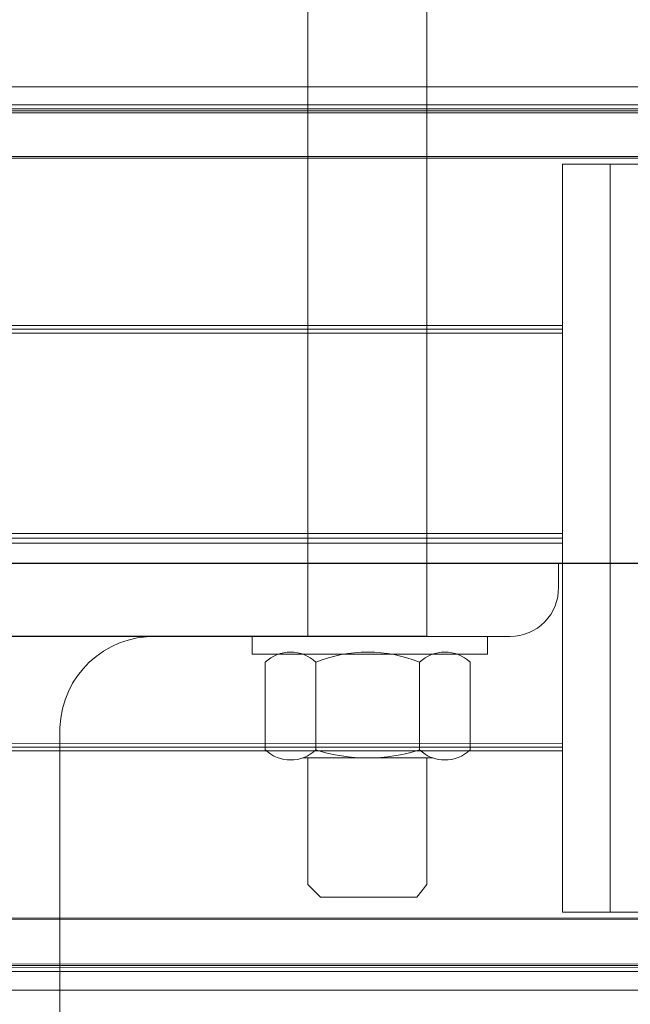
# Model space of a CAD drawing. Header units: feet. Extents: x 0 to 152508, y 0 to 59434.
# Tile 103 of 114: x 152352.684 to 152352.952, y 59421.686 to 59422.118. Entities that reach past the tile are written whole.
import ezdxf

# ---------------------------------------------------------------- set-up
doc = ezdxf.new("R2010")
doc.units = ezdxf.units.FT
doc.header["$LTSCALE"] = 0.1
doc.header["$MEASUREMENT"] = 0
for name, color, linetype, lineweight in [('Bridge plan$0$105523BL701 - SC_Scratch9', 252, 'Continuous', 0), ('Bridge plan$0$BR_P_Rail_Object', 251, 'Continuous', 30), ('Bridge plan$0$SC_Scratch7', 252, 'Continuous', 0), ('Bridge plan$0$VG_P_Cells', 252, 'Continuous', 13)]:
    doc.layers.add(name, color=color, linetype=linetype, lineweight=lineweight)
doc.layers.add('Bridge plan$0$SC_Scratch9', color=252, linetype='Continuous', lineweight=0, transparency=0.6)

# ---------------------------------------------------------------- blocks, each defined once
blk = doc.blocks.new('Bridge plan$0$HIGH ST SCREENWALL_13 PANEL PLAN_2')
at = {"layer": 'Bridge plan$0$SC_Scratch7', "lineweight": 0}
for p, q in [((-36.3723122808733, 0.2305910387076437), (-32.38273692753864, 0.2304616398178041)), ((-34.31151960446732, 0.2209378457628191), (-32.53898692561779, 0.220880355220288)), ((-34.31145905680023, 0.2226701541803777), (-32.54025560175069, 0.2226127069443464)), ((-32.55461195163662, 0.2191470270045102), (-34.31158020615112, 0.2192040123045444)), ((-32.55461192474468, 0.219967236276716), (-34.31155153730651, 0.2200242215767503)), ((-32.55461259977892, 0.1991339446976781), (-34.31227972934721, 0.1991909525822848)), ((-32.55461257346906, 0.1999541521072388), (-34.3122510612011, 0.2000111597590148)), ((-32.67252911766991, 0.1965336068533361), (-32.67253975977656, -0.1315907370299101)), ((-32.67252911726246, 0.1965336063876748), (-32.67253975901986, -0.1315907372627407)), ((-32.65169582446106, 0.1965329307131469), (-32.67252911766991, 0.1965336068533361)), ((-32.6516958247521, 0.1965329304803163), (-32.67252911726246, 0.1965336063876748)), ((-32.65169582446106, 0.1965329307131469), (-32.65170646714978, -0.131591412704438)), ((-32.6516958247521, 0.1965329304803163), (-32.65170646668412, -0.1315914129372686)), ((-32.49532310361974, 0.1965278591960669), (-32.6516958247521, 0.1965329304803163)), ((-32.49532310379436, 0.1965278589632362), (-32.65169582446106, 0.1965329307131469)), ((-32.67253141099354, 0.1258045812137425), (-33.03653765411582, 0.1258163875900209)), ((-32.67253151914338, 0.1224712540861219), (-33.03659413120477, 0.1224830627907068)), ((-32.67253146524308, 0.1241379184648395), (-33.03638596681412, 0.1241497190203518)), ((-32.67253436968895, 0.03459602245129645), (-33.7033475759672, 0.03462945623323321)), ((-32.67253450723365, 0.03034684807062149), (-33.70334771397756, 0.03038028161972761)), ((-32.67253443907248, 0.03247143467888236), (-33.70305320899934, 0.03250485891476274)), ((-32.67253735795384, -0.05752838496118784), (-33.03659996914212, -0.05751657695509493)), ((-32.67253741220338, -0.05919504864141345), (-33.03639191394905, -0.05918324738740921)), ((-32.67253746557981, -0.0608617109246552), (-33.03654370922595, -0.06084990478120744)), ((-32.65170646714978, -0.131591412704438), (-32.67253975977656, -0.1315907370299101)), ((-32.65170646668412, -0.1315914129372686), (-32.67253975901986, -0.1315907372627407)), ((-32.49533374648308, -0.1315964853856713), (-32.65170646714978, -0.131591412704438)), ((-32.49533374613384, -0.1315964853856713), (-32.65170646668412, -0.1315914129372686)), ((-32.55462341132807, -0.1341987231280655), (-34.31229054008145, -0.1341417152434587)), ((-32.55462343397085, -0.1348867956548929), (-34.31226653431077, -0.1348297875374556)), ((-32.55462406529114, -0.1543439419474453), (-34.31158770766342, -0.1542869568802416)), ((-32.55462408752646, -0.1550320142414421), (-34.31156369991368, -0.1549750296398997)), ((-34.31153182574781, -0.1558886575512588), (-32.53899914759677, -0.1559461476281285)), ((-34.31147139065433, -0.1576209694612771), (-32.54026793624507, -0.1576784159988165)), ((-36.37232513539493, -0.165741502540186), (-32.38274978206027, -0.1658709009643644))]:
    blk.add_line(p, q, dxfattribs=at)
blk = doc.blocks.new('Bridge plan$0$PARAPET ATTACHMENT_1')
at = {"layer": 'Bridge plan$0$105523BL701 - SC_Scratch9', "flags": 128}
for points in [[(-2.945910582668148, 1.27209481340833), (-2.9941018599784, 0.9313538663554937), (-3.045763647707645, 0.9386604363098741), (-2.9975723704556, 1.27940138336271), (-2.945910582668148, 1.27209481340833)], [(-3.041256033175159, 0.9705319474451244), (-3.179748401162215, 0.990119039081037)], [(-2.989594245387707, 0.9632253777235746), (-2.932432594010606, 0.955140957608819)], [(-3.045763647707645, 0.9386604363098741), (-3.111709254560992, 0.9479871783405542)], [(-2.967717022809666, 0.9276222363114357), (-2.968805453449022, 0.9199263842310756), (-3.071034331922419, 0.9343846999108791), (-3.069944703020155, 0.94208665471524)], [(-2.967717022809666, 0.9276222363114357), (-2.968805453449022, 0.9199263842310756), (-3.071034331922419, 0.9343846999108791), (-3.069944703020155, 0.94208665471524)], [(-3.001564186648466, 0.8785907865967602), (-3.009337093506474, 0.8236317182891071), (-3.014505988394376, 0.8187596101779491), (-3.05627593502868, 0.8246671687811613), (-3.06099888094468, 0.8309382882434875), (-3.05322597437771, 0.8858973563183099)], [(-3.055473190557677, 0.8862151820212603), (-2.998988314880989, 0.8782264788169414)]]:
    blk.add_lwpolyline(points, dxfattribs=at)
for points in [[(-2.9941018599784, 0.9313538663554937), (-2.957825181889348, 0.9262232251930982, 0.4219033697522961), (-2.933915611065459, 0.9447027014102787), (-2.932432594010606, 0.955140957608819)], [(-3.097090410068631, 0.9459196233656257), (-3.111709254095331, 0.947987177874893, 0.4114114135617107), (-3.159077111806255, 0.9143141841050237), (-3.204243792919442, 0.595006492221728, -0.3857878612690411), (-3.228153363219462, 0.5765270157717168)], [(-3.048388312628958, 0.895113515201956), (-3.043880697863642, 0.926985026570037, 0.3991896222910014), (-3.065866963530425, 0.9300945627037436), (-3.070374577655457, 0.898223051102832)], [(-3.044759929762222, 0.9207683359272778), (-3.049267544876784, 0.8888968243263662, -0.3991896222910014), (-3.071253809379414, 0.8920063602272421), (-3.066746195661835, 0.9238778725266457)], [(-3.044759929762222, 0.9207683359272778), (-3.049267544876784, 0.8888968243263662, -0.3991896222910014), (-3.071253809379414, 0.8920063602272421), (-3.066746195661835, 0.9238778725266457)], [(-2.981341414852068, 0.885631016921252), (-2.976833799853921, 0.9175025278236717, 0.3991896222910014), (-2.998820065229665, 0.920612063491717), (-3.003327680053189, 0.888740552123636)], [(-2.977713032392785, 0.9112858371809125), (-2.982220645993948, 0.8794143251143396, -0.3991896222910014), (-3.0042069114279, 0.8825238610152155), (-2.999699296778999, 0.9143953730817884)], [(-2.977713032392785, 0.9112858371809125), (-2.982220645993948, 0.8794143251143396, -0.3991896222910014), (-3.0042069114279, 0.8825238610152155), (-2.999699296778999, 0.9143953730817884)]]:
    blk.add_lwpolyline(points, format="xyb", dxfattribs=at)
at = {"layer": 'Bridge plan$0$105523BL701 - SC_Scratch9'}
for centre, radius, start, end in [((-3.029221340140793, 0.8681699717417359), 0.06061691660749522, 59.89864436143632, 104.0013565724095), ((-3.016697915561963, 0.9567180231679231), 0.07523828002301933, 244.3435501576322, 279.5564507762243)]:
    blk.add_arc(centre, radius, start, end, dxfattribs=at)
blk = doc.blocks.new('Bridge plan')
at = {"layer": 'Bridge plan$0$BR_P_Rail_Object', "lineweight": -3}
blk.add_line((1828212.789513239, 711623.1422486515), (1828067.901254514, 711623.142248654), dxfattribs=at)
at = {"layer": 'Bridge plan$0$VG_P_Cells', "lineweight": -3, "ltscale": 12}
blk.add_line((1828091.133961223, 711623.1104446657), (1828091.92562789, 711623.1104446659), dxfattribs=at)
at = {"layer": 'Bridge plan$0$SC_Scratch7', "lineweight": -3, "rotation": 359.9997690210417}
blk.add_blockref('Bridge plan$0$HIGH ST SCREENWALL_13 PANEL PLAN_2', (1828124.657819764, 711623.1207852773), dxfattribs=at)
at = {"layer": 'Bridge plan$0$SC_Scratch9', "lineweight": -3, "rotation": 8.049769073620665}
blk.add_blockref('Bridge plan$0$PARAPET ATTACHMENT_1', (1828095.020720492, 711622.6073896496), dxfattribs=at)
blk = doc.blocks.new('Trellis Base')
blk.add_blockref('Bridge plan', (-1675739.0632623, -652201.2630976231))

msp = doc.modelspace()

# ---------------------------------------------------------------- block references
msp.add_blockref('Trellis Base', (0, 0))

doc.saveas('drawing.dxf')
